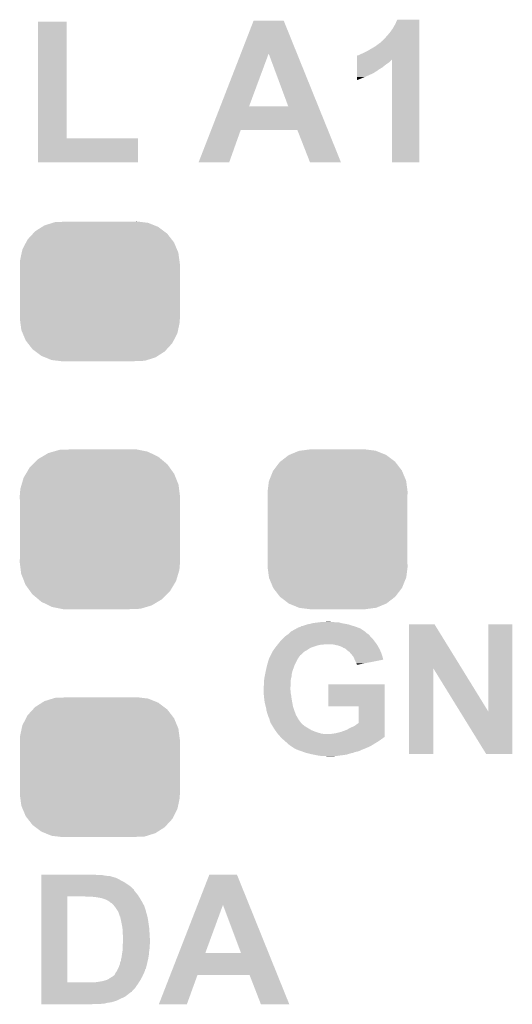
# Model space of a CAD drawing. Extents: x -0.05 to 0.95, y -0.15 to 2.1.
# Tile 24 of 38: x 0.22 to 0.35, y 1.28 to 1.55. Entities that reach past the tile are written whole.
import ezdxf

# ---------------------------------------------------------------- set-up
doc = ezdxf.new("R2010")
doc.units = 0
doc.layers.get('0').update_dxf_attribs({"linetype": 'CONTINUOUS'})
doc.layers.add('PAC1811_CLICK_V100A_GTO', color=14, linetype='CONTINUOUS')
doc.layers.add('PAC1811_CLICK_V100A_GTS', color=12, linetype='CONTINUOUS')

# ---------------------------------------------------------------- blocks, each defined once
blk = doc.blocks.new('CUSTOM_86')
for points in [[(-0.01022, 0.02134), (-0.0075, 0.0217), (0.01036, 0.02134), (0.0075, 0.0217)], [(-0.01555, 0.01838), (-0.01329, 0.02013), (0.01558, 0.01838), (0.01326, 0.02013)], [(-0.01329, 0.02013), (-0.01312, 0.02021), (0.01326, 0.02013), (0.01316, 0.02021)], [(-0.01312, 0.02021), (-0.0105, 0.0213), (0.01316, 0.02021), (0.01045, 0.0213)], [(-0.0105, 0.0213), (-0.01022, 0.02134), (0.01045, 0.0213), (0.01036, 0.02134)], [(-0.01741, 0.01599), (-0.01568, 0.01828), (0.01743, 0.01599), (0.01566, 0.01828)], [(-0.01568, 0.01828), (-0.01555, 0.01838), (0.01566, 0.01828), (0.01558, 0.01838)], [(-0.01858, 0.0132), (-0.01751, 0.01586), (0.0186, 0.0132), (0.01749, 0.01586)], [(-0.01751, 0.01586), (-0.01741, 0.01599), (0.01749, 0.01586), (0.01743, 0.01599)], [(-0.019, 0.0102), (-0.01864, 0.01306), (0.019, 0.0102), (0.01862, 0.01306)], [(-0.01864, 0.01306), (-0.01858, 0.0132), (0.01862, 0.01306), (0.0186, 0.0132)], [(-0.01895, 0.00913), (-0.019, 0.0102), (0.01895, 0.00913), (0.019, 0.0102)], [(-0.01895, -0.00913), (-0.01895, 0.00913), (0.01895, -0.00913), (0.01895, 0.00913)], [(-0.019, -0.0102), (-0.01895, -0.00913), (0.019, -0.0102), (0.01895, -0.00913)], [(-0.01862, -0.01306), (-0.019, -0.0102), (0.01864, -0.01306), (0.019, -0.0102)], [(-0.0186, -0.0132), (-0.01862, -0.01306), (0.01858, -0.0132), (0.01864, -0.01306)], [(-0.01749, -0.01586), (-0.0186, -0.0132), (0.01751, -0.01586), (0.01858, -0.0132)], [(-0.01743, -0.01599), (-0.01749, -0.01586), (0.01741, -0.01599), (0.01751, -0.01586)], [(-0.01566, -0.01828), (-0.01743, -0.01599), (0.01568, -0.01828), (0.01741, -0.01599)], [(-0.01558, -0.01838), (-0.01566, -0.01828), (0.01555, -0.01838), (0.01568, -0.01828)], [(-0.01326, -0.02013), (-0.01558, -0.01838), (0.01329, -0.02013), (0.01555, -0.01838)], [(-0.01316, -0.02021), (-0.01326, -0.02013), (0.01312, -0.02021), (0.01329, -0.02013)], [(-0.01045, -0.0213), (-0.01316, -0.02021), (0.0105, -0.0213), (0.01312, -0.02021)], [(-0.01036, -0.02134), (-0.01045, -0.0213), (0.01022, -0.02134), (0.0105, -0.0213)], [(-0.0075, -0.0217), (-0.01036, -0.02134), (0.0075, -0.0217), (0.01022, -0.02134)]]:
    blk.add_solid(points)
blk = doc.blocks.new('CUSTOM_87')
for points in [[(-0.01277, 0.01864), (-0.01215, 0.01883), (0.01306, 0.01864), (0.01144, 0.01883)], [(-0.01215, 0.01883), (-0.00913, 0.01895), (0.01144, 0.01883), (0.01046, 0.01895)], [(0.00913, 0.01895), (0.01005, 0.019), (0.01046, 0.01895), (0.01005, 0.019)], [(-0.01816, 0.01568), (-0.0176, 0.01631), (0.01828, 0.01568), (0.01745, 0.01631)], [(-0.0176, 0.01631), (-0.01571, 0.01751), (0.01745, 0.01631), (0.01586, 0.01751)], [(-0.01571, 0.01751), (-0.01504, 0.01793), (0.01586, 0.01751), (0.01482, 0.01793)], [(-0.01504, 0.01793), (-0.01277, 0.01864), (0.01482, 0.01793), (0.01306, 0.01864)], [(-0.02004, 0.01329), (-0.01964, 0.01407), (0.02013, 0.01329), (0.01953, 0.01407)], [(-0.01964, 0.01407), (-0.01816, 0.01568), (0.01953, 0.01407), (0.01828, 0.01568)], [(-0.02122, 0.0105), (-0.02102, 0.01138), (0.0213, 0.0105), (0.02093, 0.01138)], [(-0.02102, 0.01138), (-0.02004, 0.01329), (0.02093, 0.01138), (0.02013, 0.01329)], [(-0.0217, 0.0075), (-0.02166, 0.00842), (0.0217, 0.0075), (0.02158, 0.00842)], [(-0.02166, 0.00842), (-0.02122, 0.0105), (0.02158, 0.00842), (0.0213, 0.0105)], [(-0.0217, -0.0075), (-0.0217, 0.0075), (0.0217, -0.0075), (0.0217, 0.0075)], [(-0.02158, -0.00842), (-0.0217, -0.0075), (0.02166, -0.00842), (0.0217, -0.0075)], [(-0.0213, -0.0105), (-0.02158, -0.00842), (0.02122, -0.0105), (0.02166, -0.00842)], [(-0.02093, -0.01138), (-0.0213, -0.0105), (0.02102, -0.01138), (0.02122, -0.0105)], [(-0.02013, -0.01329), (-0.02093, -0.01138), (0.02004, -0.01329), (0.02102, -0.01138)], [(-0.01953, -0.01407), (-0.02013, -0.01329), (0.01964, -0.01407), (0.02004, -0.01329)], [(-0.01828, -0.01568), (-0.01953, -0.01407), (0.01816, -0.01568), (0.01964, -0.01407)], [(-0.01746, -0.01631), (-0.01828, -0.01568), (0.0176, -0.01631), (0.01816, -0.01568)], [(-0.01586, -0.01751), (-0.01746, -0.01631), (0.01571, -0.01751), (0.0176, -0.01631)], [(-0.01482, -0.01793), (-0.01586, -0.01751), (0.01504, -0.01793), (0.01571, -0.01751)], [(-0.01306, -0.01864), (-0.01482, -0.01793), (0.01277, -0.01864), (0.01504, -0.01793)], [(-0.01144, -0.01883), (-0.01306, -0.01864), (0.01215, -0.01883), (0.01277, -0.01864)], [(-0.01046, -0.01895), (-0.01144, -0.01883), (0.00913, -0.01895), (0.01215, -0.01883)], [(-0.01005, -0.019), (-0.01046, -0.01895), (-0.01005, -0.019), (-0.00913, -0.01895)]]:
    blk.add_solid(points)
blk = doc.blocks.new('CUSTOM_88')
for points in [[(-0.01265, 0.02109), (-0.01097, 0.02158), (0.01297, 0.02109), (0.0105, 0.02158)], [(-0.01097, 0.02158), (-0.00777, 0.0217), (0.0105, 0.02158), (0.00991, 0.0217)], [(0.00777, 0.0217), (0.00983, 0.02172), (0.00991, 0.0217), (0.00983, 0.02172)], [(-0.01818, 0.01765), (-0.01679, 0.01905), (0.01831, 0.01765), (0.01664, 0.01905)], [(-0.01679, 0.01905), (-0.01568, 0.0197), (0.01664, 0.01905), (0.01586, 0.0197)], [(-0.01568, 0.0197), (-0.01404, 0.02068), (0.01586, 0.0197), (0.01382, 0.02068)], [(-0.01404, 0.02068), (-0.01265, 0.02109), (0.01382, 0.02068), (0.01297, 0.02109)], [(-0.02007, 0.01505), (-0.01905, 0.01678), (0.02018, 0.01505), (0.01894, 0.01678)], [(-0.01905, 0.01678), (-0.01818, 0.01765), (0.01894, 0.01678), (0.01831, 0.01765)], [(-0.02126, 0.01208), (-0.02068, 0.01403), (0.02135, 0.01208), (0.02058, 0.01403)], [(-0.02068, 0.01403), (-0.02007, 0.01505), (0.02058, 0.01403), (0.02018, 0.01505)], [(-0.02175, 0.0089), (-0.02158, 0.01096), (0.02175, 0.0089), (0.02149, 0.01096)], [(-0.02158, 0.01096), (-0.02126, 0.01208), (0.02149, 0.01096), (0.02135, 0.01208)], [(-0.0217, 0.00777), (-0.02175, 0.0089), (0.0217, 0.00777), (0.02175, 0.0089)], [(-0.0217, -0.00777), (-0.0217, 0.00777), (0.0217, -0.00777), (0.0217, 0.00777)], [(-0.02175, -0.0089), (-0.0217, -0.00779), (0.02175, -0.0089), (0.0217, -0.00779)], [(-0.0217, -0.00779), (-0.0217, -0.00777), (0.0217, -0.00779), (0.0217, -0.00777)], [(-0.02149, -0.01096), (-0.02175, -0.0089), (0.02158, -0.01096), (0.02175, -0.0089)], [(-0.02135, -0.01208), (-0.02149, -0.01096), (0.02126, -0.01208), (0.02158, -0.01096)], [(-0.02058, -0.01403), (-0.02135, -0.01208), (0.02068, -0.01403), (0.02126, -0.01208)], [(-0.02018, -0.01505), (-0.02058, -0.01403), (0.02007, -0.01505), (0.02068, -0.01403)], [(-0.01894, -0.01678), (-0.02018, -0.01505), (0.01905, -0.01678), (0.02007, -0.01505)], [(-0.01831, -0.01765), (-0.01894, -0.01678), (0.01818, -0.01765), (0.01905, -0.01678)], [(-0.01664, -0.01904), (-0.01831, -0.01765), (0.01679, -0.01904), (0.01818, -0.01765)], [(-0.01586, -0.0197), (-0.01664, -0.01904), (0.01568, -0.0197), (0.01679, -0.01904)], [(-0.01382, -0.02068), (-0.01586, -0.0197), (0.01404, -0.02068), (0.01568, -0.0197)], [(-0.01297, -0.02109), (-0.01382, -0.02068), (0.01265, -0.02109), (0.01404, -0.02068)], [(-0.0105, -0.02158), (-0.01297, -0.02109), (0.01097, -0.02158), (0.01265, -0.02109)], [(-0.00991, -0.0217), (-0.0105, -0.02158), (0.00777, -0.0217), (0.01097, -0.02158)], [(-0.00983, -0.02172), (-0.00991, -0.0217), (-0.00983, -0.02172), (-0.00777, -0.0217)]]:
    blk.add_solid(points)

msp = doc.modelspace()

# ---------------------------------------------------------------- linework, layer by layer
at = {"layer": 'PAC1811_CLICK_V100A_GTO'}
for points in [[(0.2238, 1.5142), (0.2238, 1.5459), (0.2316, 1.5142), (0.2316, 1.5459)], [(0.2238, 1.5459), (0.2238, 1.5459), (0.2316, 1.5459), (0.2238, 1.5459)], [(0.27885, 1.5372), (0.2823, 1.5461), (0.29409, 1.5372), (0.2905, 1.5461)], [(0.2823, 1.5461), (0.2823, 1.5461), (0.2905, 1.5461), (0.2823, 1.5461)], [(0.3207, 1.5451), (0.3213, 1.5464), (0.3273, 1.5451), (0.3273, 1.5464)], [(0.3213, 1.5464), (0.3213, 1.5464), (0.3273, 1.5464), (0.3213, 1.5464)], [(0.3192, 1.5428), (0.32, 1.5439), (0.3273, 1.5428), (0.3273, 1.5439)], [(0.32, 1.5439), (0.3207, 1.5451), (0.3273, 1.5439), (0.3273, 1.5451)], [(0.3168, 1.5402), (0.3169, 1.5404), (0.3273, 1.5402), (0.3273, 1.5404)], [(0.3169, 1.5404), (0.3172, 1.5406), (0.3273, 1.5404), (0.3273, 1.5406)], [(0.3172, 1.5406), (0.3178, 1.5412), (0.3273, 1.5406), (0.3273, 1.5412)], [(0.3178, 1.5412), (0.3184, 1.5419), (0.3273, 1.5412), (0.3273, 1.5419)], [(0.3184, 1.5419), (0.3192, 1.5428), (0.3273, 1.5419), (0.3273, 1.5428)], [(0.3122, 1.5374), (0.3132, 1.5379), (0.3273, 1.5374), (0.3273, 1.5379)], [(0.3132, 1.5379), (0.3142, 1.5385), (0.3273, 1.5379), (0.3273, 1.5385)], [(0.3142, 1.5385), (0.3154, 1.5392), (0.3273, 1.5385), (0.3273, 1.5392)], [(0.3154, 1.5392), (0.3166, 1.5401), (0.3273, 1.5392), (0.3273, 1.5401)], [(0.3166, 1.5401), (0.3167, 1.5402), (0.3273, 1.5401), (0.3273, 1.5402)], [(0.2733, 1.5229), (0.27885, 1.5372), (0.2811, 1.5229), (0.2864, 1.5372)], [(0.2917, 1.5229), (0.2864, 1.5372), (0.29986, 1.5229), (0.29409, 1.5372)], [(0.3104, 1.5366), (0.3105, 1.5367), (0.3273, 1.5366), (0.3273, 1.5367)], [(0.3104, 1.5355), (0.3104, 1.5366), (0.3273, 1.5355), (0.3273, 1.5366)], [(0.3104, 1.5349), (0.3104, 1.5355), (0.3192, 1.5349), (0.3198, 1.5355)], [(0.3104, 1.5355), (0.3104, 1.5355), (0.3198, 1.5355), (0.3199, 1.5355)], [(0.3104, 1.5346), (0.3104, 1.5349), (0.3188, 1.5346), (0.3192, 1.5349)], [(0.3107, 1.5367), (0.3115, 1.5371), (0.3273, 1.5367), (0.3273, 1.5371)], [(0.3115, 1.5371), (0.3122, 1.5374), (0.3273, 1.5371), (0.3273, 1.5374)], [(0.3199, 1.5077), (0.3199, 1.5355), (0.3273, 1.5077), (0.3273, 1.5355)], [(0.3104, 1.5343), (0.3104, 1.5346), (0.3183, 1.5343), (0.3188, 1.5346)], [(0.3104, 1.5339), (0.3104, 1.5343), (0.3178, 1.5339), (0.3183, 1.5343)], [(0.3104, 1.5334), (0.3104, 1.5339), (0.3172, 1.5334), (0.3178, 1.5339)], [(0.3104, 1.533), (0.3104, 1.5334), (0.3165, 1.533), (0.3172, 1.5334)], [(0.3104, 1.5325), (0.3104, 1.533), (0.3158, 1.5325), (0.3165, 1.533)], [(0.3104, 1.532), (0.3104, 1.5325), (0.315, 1.532), (0.3158, 1.5325)], [(0.3104, 1.5316), (0.3104, 1.532), (0.3142, 1.5316), (0.315, 1.532)], [(0.3104, 1.5308), (0.3104, 1.5316), (0.3124, 1.5308), (0.3142, 1.5316)], [(0.3104, 1.53), (0.3104, 1.5308), (0.3104, 1.53), (0.3124, 1.5308)], [(0.27078, 1.5164), (0.2733, 1.5229), (0.30249, 1.5164), (0.29986, 1.5229)], [(0.2733, 1.5229), (0.2733, 1.5229), (0.2917, 1.5229), (0.2811, 1.5229)], [(0.2674, 1.5077), (0.27078, 1.5164), (0.2757, 1.5077), (0.2788, 1.5164)], [(0.27078, 1.5164), (0.27078, 1.5164), (0.2788, 1.5164), (0.2942, 1.5164)], [(0.2976, 1.5077), (0.2942, 1.5164), (0.306, 1.5077), (0.30249, 1.5164)], [(0.2238, 1.5077), (0.2238, 1.5142), (0.2509, 1.5077), (0.2509, 1.5142)], [(0.2238, 1.5142), (0.2238, 1.5142), (0.2509, 1.5142), (0.2316, 1.5142)], [(0.306, 1.5077), (0.306, 1.5077), (0.306, 1.5077), (0.2976, 1.5077)], [(0.2976, 1.3823), (0.2983, 1.3825), (0.30733, 1.3823), (0.3062, 1.3825)], [(0.2983, 1.3825), (0.299, 1.3826), (0.3062, 1.3825), (0.30585, 1.3826)], [(0.299, 1.3826), (0.2998, 1.3827), (0.30585, 1.3826), (0.3055, 1.3827)], [(0.2998, 1.3827), (0.3006, 1.3828), (0.3047, 1.3827), (0.3041, 1.3828)], [(0.3006, 1.3828), (0.3025, 1.3829), (0.3035, 1.3828), (0.3031, 1.3829)], [(0.2918, 1.3796), (0.292, 1.3798), (0.3133, 1.3796), (0.313, 1.3798)], [(0.292, 1.3798), (0.2923, 1.3801), (0.313, 1.3798), (0.3127, 1.3801)], [(0.2923, 1.3801), (0.2924, 1.3802), (0.3127, 1.3801), (0.31256, 1.3802)], [(0.2924, 1.3802), (0.29311, 1.3806), (0.31256, 1.3802), (0.312, 1.3806)], [(0.29311, 1.3806), (0.294, 1.3811), (0.312, 1.3806), (0.3112, 1.3811)], [(0.2941, 1.3811), (0.2942, 1.3812), (0.3112, 1.3811), (0.31093, 1.3812)], [(0.2942, 1.3812), (0.2946, 1.3814), (0.31093, 1.3812), (0.3104, 1.3814)], [(0.2946, 1.3814), (0.295, 1.3815), (0.3104, 1.3814), (0.3101, 1.3815)], [(0.295, 1.3815), (0.2953, 1.3817), (0.3101, 1.3815), (0.3095, 1.3817)], [(0.2953, 1.3817), (0.2958, 1.3818), (0.3095, 1.3817), (0.30918, 1.3818)], [(0.2958, 1.3818), (0.2964, 1.382), (0.30918, 1.3818), (0.30854, 1.382)], [(0.2964, 1.382), (0.2969, 1.3822), (0.30854, 1.382), (0.3079, 1.3822)], [(0.2969, 1.3822), (0.2976, 1.3823), (0.3079, 1.3822), (0.30733, 1.3823)], [(0.3245, 1.3702), (0.3245, 1.3822), (0.3388, 1.3702), (0.3314, 1.3822)], [(0.3245, 1.3822), (0.3245, 1.3822), (0.3314, 1.3822), (0.3245, 1.3822)], [(0.346, 1.3585), (0.346, 1.3822), (0.3525, 1.3585), (0.3525, 1.3822)], [(0.346, 1.3822), (0.346, 1.3822), (0.3525, 1.3822), (0.346, 1.3822)], [(0.28916, 1.3771), (0.2894, 1.3774), (0.3155, 1.3771), (0.31526, 1.3774)], [(0.2894, 1.3774), (0.28957, 1.3776), (0.31526, 1.3774), (0.3151, 1.3776)], [(0.28957, 1.3776), (0.2899, 1.378), (0.3151, 1.3776), (0.31483, 1.378)], [(0.2899, 1.378), (0.2901, 1.3782), (0.31483, 1.378), (0.3147, 1.3782)], [(0.2901, 1.3782), (0.2905, 1.3786), (0.3147, 1.3782), (0.3143, 1.3786)], [(0.2905, 1.3786), (0.29098, 1.379), (0.3143, 1.3786), (0.3139, 1.379)], [(0.29098, 1.379), (0.2911, 1.3791), (0.3139, 1.379), (0.31383, 1.3791)], [(0.2911, 1.3791), (0.29152, 1.3794), (0.31383, 1.3791), (0.3136, 1.3794)], [(0.29152, 1.3794), (0.2918, 1.3796), (0.3136, 1.3794), (0.3133, 1.3796)], [(0.2872, 1.3743), (0.28745, 1.3748), (0.2956, 1.3743), (0.2961, 1.3748)], [(0.28745, 1.3748), (0.2875, 1.3749), (0.2961, 1.3748), (0.29628, 1.3749)], [(0.2875, 1.3749), (0.2877, 1.3752), (0.29628, 1.3749), (0.2968, 1.3752)], [(0.2877, 1.3752), (0.288, 1.3756), (0.2968, 1.3752), (0.2974, 1.3756)], [(0.288, 1.3756), (0.28823, 1.3759), (0.2974, 1.3756), (0.298, 1.3759)], [(0.28823, 1.3759), (0.2886, 1.3764), (0.298, 1.3759), (0.2995, 1.3764)], [(0.2886, 1.3764), (0.28868, 1.3765), (0.2995, 1.3764), (0.2998, 1.3765)], [(0.28868, 1.3765), (0.28884, 1.3767), (0.2998, 1.3765), (0.3008, 1.3767)], [(0.28884, 1.3767), (0.28892, 1.3768), (0.3013, 1.3767), (0.3017, 1.3768)], [(0.28892, 1.3768), (0.28916, 1.3771), (0.3157, 1.3768), (0.3155, 1.3771)], [(0.30495, 1.3765), (0.3036, 1.3768), (0.3159, 1.3765), (0.3157, 1.3768)], [(0.3054, 1.3764), (0.30495, 1.3765), (0.31596, 1.3764), (0.3159, 1.3765)], [(0.3062, 1.3761), (0.3054, 1.3764), (0.31613, 1.3761), (0.31596, 1.3764)], [(0.3067, 1.3758), (0.3062, 1.3761), (0.3163, 1.3758), (0.31613, 1.3761)], [(0.3072, 1.3756), (0.3067, 1.3758), (0.3164, 1.3756), (0.3163, 1.3758)], [(0.3075, 1.3753), (0.3072, 1.3756), (0.31655, 1.3753), (0.3164, 1.3756)], [(0.3079, 1.375), (0.3075, 1.3753), (0.3167, 1.375), (0.31655, 1.3753)], [(0.3083, 1.3747), (0.3079, 1.375), (0.31683, 1.3747), (0.3167, 1.375)], [(0.30864, 1.3743), (0.3083, 1.3747), (0.317, 1.3743), (0.31683, 1.3747)], [(0.28612, 1.3716), (0.28626, 1.3721), (0.2937, 1.3716), (0.2939, 1.3721)], [(0.28626, 1.3721), (0.28641, 1.3726), (0.2939, 1.3721), (0.2942, 1.3726)], [(0.28641, 1.3726), (0.2865, 1.3729), (0.2942, 1.3726), (0.29435, 1.3729)], [(0.2865, 1.3729), (0.28655, 1.373), (0.29435, 1.3729), (0.2944, 1.373)], [(0.28655, 1.373), (0.2867, 1.3733), (0.2944, 1.373), (0.2946, 1.3733)], [(0.2867, 1.3733), (0.2868, 1.3735), (0.2946, 1.3733), (0.2948, 1.3735)], [(0.2868, 1.3735), (0.2869, 1.3737), (0.2948, 1.3735), (0.2949, 1.3737)], [(0.2869, 1.3737), (0.28695, 1.3738), (0.2949, 1.3737), (0.295, 1.3738)], [(0.28695, 1.3738), (0.2872, 1.3743), (0.295, 1.3738), (0.2956, 1.3743)], [(0.3089, 1.374), (0.30864, 1.3743), (0.3171, 1.374), (0.317, 1.3743)], [(0.3094, 1.3734), (0.3089, 1.374), (0.3173, 1.3734), (0.3171, 1.374)], [(0.3097, 1.3727), (0.3094, 1.3734), (0.31747, 1.3727), (0.3173, 1.3734)], [(0.30975, 1.3726), (0.3097, 1.3727), (0.3175, 1.3726), (0.31747, 1.3727)], [(0.31, 1.3721), (0.30975, 1.3726), (0.31496, 1.3721), (0.3175, 1.3726)], [(0.3102, 1.3716), (0.31, 1.3721), (0.31242, 1.3716), (0.31496, 1.3721)], [(0.28548, 1.3689), (0.2856, 1.3695), (0.2927, 1.3689), (0.29285, 1.3695)], [(0.2856, 1.3695), (0.28565, 1.3697), (0.29285, 1.3695), (0.2929, 1.3697)], [(0.28565, 1.3697), (0.28581, 1.3704), (0.2929, 1.3697), (0.2932, 1.3704)], [(0.28581, 1.3704), (0.28595, 1.371), (0.2932, 1.3704), (0.2934, 1.371)], [(0.28595, 1.371), (0.286, 1.3712), (0.2934, 1.371), (0.2935, 1.3712)], [(0.286, 1.3712), (0.28612, 1.3716), (0.2935, 1.3712), (0.2937, 1.3716)], [(0.3103, 1.3713), (0.3102, 1.3716), (0.31091, 1.3713), (0.31242, 1.3716)], [(0.3104, 1.3713), (0.3103, 1.3713), (0.3109, 1.3713), (0.31091, 1.3713)], [(0.3104, 1.3712), (0.3104, 1.3713), (0.3104, 1.3712), (0.3109, 1.3713)], [(0.3245, 1.347), (0.3245, 1.3702), (0.3311, 1.347), (0.3311, 1.3702)], [(0.33831, 1.3585), (0.3311, 1.3702), (0.346, 1.3585), (0.3388, 1.3702)], [(0.2851, 1.3667), (0.28517, 1.3671), (0.2924, 1.3667), (0.2924, 1.3671)], [(0.2851, 1.3661), (0.2851, 1.3667), (0.2924, 1.3661), (0.2924, 1.3667)], [(0.28517, 1.3671), (0.2852, 1.3673), (0.2924, 1.3671), (0.29244, 1.3673)], [(0.2852, 1.3673), (0.2853, 1.368), (0.29244, 1.3673), (0.2926, 1.368)], [(0.2853, 1.368), (0.28548, 1.3689), (0.2926, 1.368), (0.2927, 1.3689)], [(0.285, 1.3653), (0.2851, 1.3656), (0.29233, 1.3653), (0.29235, 1.3656)], [(0.285, 1.365), (0.285, 1.3653), (0.2923, 1.365), (0.29233, 1.3653)], [(0.285, 1.3647), (0.285, 1.365), (0.2923, 1.3647), (0.2923, 1.365)], [(0.28502, 1.3644), (0.285, 1.3647), (0.2923, 1.3644), (0.2923, 1.3647)], [(0.28504, 1.364), (0.28502, 1.3644), (0.2924, 1.364), (0.2923, 1.3644)], [(0.28507, 1.3634), (0.28504, 1.364), (0.2924, 1.3634), (0.2924, 1.364)], [(0.2851, 1.3656), (0.2851, 1.3661), (0.29235, 1.3656), (0.2924, 1.3661)], [(0.3026, 1.3599), (0.3026, 1.3659), (0.3179, 1.3599), (0.3179, 1.3659)], [(0.3026, 1.3659), (0.3026, 1.3659), (0.3179, 1.3659), (0.3026, 1.3659)], [(0.28509, 1.3629), (0.28507, 1.3634), (0.2925, 1.3629), (0.2924, 1.3634)], [(0.2851, 1.3628), (0.28509, 1.3629), (0.29251, 1.3628), (0.2925, 1.3629)], [(0.28525, 1.3615), (0.2851, 1.3628), (0.2927, 1.3615), (0.29251, 1.3628)], [(0.2853, 1.3611), (0.28525, 1.3615), (0.29278, 1.3611), (0.2927, 1.3615)], [(0.2856, 1.3599), (0.2853, 1.3611), (0.293, 1.3599), (0.29278, 1.3611)], [(0.2857, 1.3595), (0.2856, 1.3599), (0.29313, 1.3595), (0.293, 1.3599)], [(0.2858, 1.3588), (0.2857, 1.3595), (0.29337, 1.3588), (0.29313, 1.3595)], [(0.28591, 1.3584), (0.2858, 1.3588), (0.2935, 1.3584), (0.29337, 1.3588)], [(0.286, 1.3581), (0.28591, 1.3584), (0.29361, 1.3581), (0.2935, 1.3584)], [(0.3108, 1.3554), (0.3108, 1.3599), (0.3179, 1.3554), (0.3179, 1.3599)], [(0.3454, 1.347), (0.33831, 1.3585), (0.3525, 1.347), (0.3525, 1.3585)], [(0.28617, 1.3576), (0.286, 1.3581), (0.2938, 1.3576), (0.29361, 1.3581)], [(0.2864, 1.3569), (0.28617, 1.3576), (0.2942, 1.3569), (0.2938, 1.3576)], [(0.2866, 1.3565), (0.2864, 1.3569), (0.29443, 1.3565), (0.2942, 1.3569)], [(0.28668, 1.3562), (0.2866, 1.3565), (0.2946, 1.3562), (0.29443, 1.3565)], [(0.2867, 1.3561), (0.28668, 1.3562), (0.29468, 1.3561), (0.2946, 1.3562)], [(0.28687, 1.3556), (0.2867, 1.3561), (0.2951, 1.3556), (0.29468, 1.3561)], [(0.2869, 1.3555), (0.28687, 1.3556), (0.2951, 1.3555), (0.2951, 1.3556)], [(0.287, 1.3553), (0.2869, 1.3555), (0.2953, 1.3553), (0.2951, 1.3555)], [(0.28718, 1.355), (0.287, 1.3553), (0.2956, 1.355), (0.2953, 1.3553)], [(0.2873, 1.3548), (0.28718, 1.355), (0.2959, 1.3548), (0.2956, 1.355)], [(0.28748, 1.3545), (0.2873, 1.3548), (0.2962, 1.3545), (0.2959, 1.3548)], [(0.2876, 1.3543), (0.28748, 1.3545), (0.2966, 1.3543), (0.2962, 1.3545)], [(0.2879, 1.3538), (0.2876, 1.3543), (0.29743, 1.3538), (0.2966, 1.3543)], [(0.28819, 1.3534), (0.2879, 1.3538), (0.2981, 1.3534), (0.29743, 1.3538)], [(0.28854, 1.3529), (0.28819, 1.3534), (0.2994, 1.3529), (0.2981, 1.3534)], [(0.3061, 1.353), (0.3069, 1.3533), (0.3179, 1.353), (0.3179, 1.3533)], [(0.307, 1.3533), (0.3072, 1.3534), (0.3179, 1.3533), (0.3179, 1.3534)], [(0.3072, 1.3534), (0.3077, 1.3536), (0.3179, 1.3534), (0.3179, 1.3536)], [(0.3077, 1.3536), (0.3082, 1.3539), (0.3179, 1.3536), (0.3179, 1.3539)], [(0.3082, 1.3539), (0.3088, 1.3542), (0.3179, 1.3539), (0.3179, 1.3542)], [(0.3088, 1.3542), (0.3095, 1.3545), (0.3179, 1.3542), (0.3179, 1.3545)], [(0.3095, 1.3545), (0.3101, 1.3549), (0.3179, 1.3545), (0.3179, 1.3549)], [(0.3101, 1.3549), (0.3108, 1.3554), (0.3179, 1.3549), (0.3179, 1.3554)], [(0.28883, 1.3525), (0.28854, 1.3529), (0.3008, 1.3525), (0.2994, 1.3529)], [(0.2889, 1.3524), (0.28883, 1.3525), (0.3016, 1.3524), (0.3008, 1.3525)], [(0.28954, 1.3517), (0.2889, 1.3524), (0.3179, 1.3517), (0.3179, 1.3524)], [(0.28972, 1.3515), (0.28954, 1.3517), (0.3177, 1.3515), (0.3179, 1.3517)], [(0.28981, 1.3514), (0.28972, 1.3515), (0.3175, 1.3514), (0.3177, 1.3515)], [(0.2899, 1.3513), (0.28981, 1.3514), (0.3174, 1.3513), (0.3175, 1.3514)], [(0.29001, 1.3512), (0.2899, 1.3513), (0.3173, 1.3512), (0.3174, 1.3513)], [(0.29023, 1.351), (0.29001, 1.3512), (0.317, 1.351), (0.3173, 1.3512)], [(0.29079, 1.3505), (0.29023, 1.351), (0.3163, 1.3505), (0.317, 1.351)], [(0.2909, 1.3504), (0.29079, 1.3505), (0.31613, 1.3504), (0.3163, 1.3505)], [(0.2914, 1.35), (0.2909, 1.3504), (0.31547, 1.35), (0.31613, 1.3504)], [(0.3032, 1.3524), (0.3038, 1.3525), (0.3179, 1.3524), (0.3179, 1.3525)], [(0.3038, 1.3525), (0.3045, 1.3526), (0.3179, 1.3525), (0.3179, 1.3526)], [(0.3045, 1.3526), (0.3061, 1.353), (0.3179, 1.3526), (0.3179, 1.353)], [(0.2915, 1.3499), (0.2914, 1.35), (0.3153, 1.3499), (0.31547, 1.35)], [(0.2918, 1.3496), (0.2915, 1.3499), (0.31483, 1.3496), (0.3153, 1.3499)], [(0.2922, 1.3493), (0.2918, 1.3496), (0.31436, 1.3493), (0.31483, 1.3496)], [(0.29235, 1.3492), (0.2922, 1.3493), (0.3142, 1.3492), (0.31436, 1.3493)], [(0.2928, 1.3489), (0.29235, 1.3492), (0.31355, 1.3489), (0.3142, 1.3492)], [(0.293, 1.3487), (0.2928, 1.3489), (0.31312, 1.3487), (0.31355, 1.3489)], [(0.2932, 1.3486), (0.2931, 1.3487), (0.3129, 1.3486), (0.31312, 1.3487)], [(0.294, 1.3482), (0.2932, 1.3486), (0.3119, 1.3482), (0.3129, 1.3486)], [(0.29453, 1.348), (0.294, 1.3482), (0.3114, 1.348), (0.3119, 1.3482)], [(0.2948, 1.3479), (0.29453, 1.348), (0.3112, 1.3479), (0.3114, 1.348)], [(0.29508, 1.3478), (0.2948, 1.3479), (0.311, 1.3478), (0.3112, 1.3479)], [(0.29537, 1.3477), (0.29508, 1.3478), (0.3107, 1.3477), (0.311, 1.3478)], [(0.29565, 1.3476), (0.29537, 1.3477), (0.3103, 1.3476), (0.3107, 1.3477)], [(0.29593, 1.3475), (0.29565, 1.3476), (0.3098, 1.3475), (0.3103, 1.3476)], [(0.2965, 1.3473), (0.29593, 1.3475), (0.3093, 1.3473), (0.3098, 1.3475)], [(0.2969, 1.3472), (0.2965, 1.3473), (0.3088, 1.3472), (0.3093, 1.3473)], [(0.2981, 1.3469), (0.2969, 1.3472), (0.30782, 1.3469), (0.3088, 1.3472)], [(0.2986, 1.3468), (0.2981, 1.3469), (0.3075, 1.3468), (0.30782, 1.3469)], [(0.2996, 1.3466), (0.2986, 1.3468), (0.306, 1.3466), (0.3075, 1.3468)], [(0.3003, 1.3465), (0.2996, 1.3466), (0.30525, 1.3465), (0.306, 1.3466)], [(0.3009, 1.3464), (0.3003, 1.3465), (0.3045, 1.3464), (0.30525, 1.3465)], [(0.3023, 1.3463), (0.302, 1.3464), (0.3029, 1.3463), (0.3045, 1.3464)], [(0.2247, 1.3141), (0.2247, 1.3142), (0.2401, 1.3141), (0.2392, 1.3142)], [(0.2247, 1.3139), (0.2247, 1.3141), (0.2423, 1.3139), (0.2412, 1.3141)], [(0.2247, 1.3138), (0.2247, 1.3139), (0.2434, 1.3138), (0.2423, 1.3139)], [(0.2247, 1.3135), (0.2247, 1.3138), (0.2444, 1.3135), (0.2434, 1.3138)], [(0.2247, 1.3134), (0.2247, 1.3135), (0.2447, 1.3134), (0.2445, 1.3135)], [(0.2247, 1.3135), (0.2247, 1.3135), (0.2445, 1.3135), (0.2444, 1.3135)], [(0.2247, 1.3131), (0.2247, 1.3134), (0.2455, 1.3131), (0.2449, 1.3134)], [(0.2247, 1.3134), (0.2247, 1.3134), (0.2449, 1.3134), (0.2447, 1.3134)], [(0.2247, 1.3127), (0.2247, 1.3131), (0.2462, 1.3127), (0.2455, 1.3131)], [(0.26711, 1.306), (0.2703, 1.3142), (0.28111, 1.306), (0.2778, 1.3142)], [(0.2703, 1.3142), (0.2703, 1.3142), (0.2778, 1.3142), (0.2703, 1.3142)], [(0.2247, 1.3123), (0.2247, 1.3127), (0.247, 1.3123), (0.2462, 1.3127)], [(0.2247, 1.3111), (0.2247, 1.3123), (0.2488, 1.3111), (0.247, 1.3123)], [(0.2247, 1.3103), (0.2247, 1.3111), (0.2497, 1.3103), (0.2488, 1.3111)], [(0.2247, 1.3102), (0.2247, 1.3103), (0.2498, 1.3102), (0.2497, 1.3103)], [(0.2247, 1.3098), (0.2247, 1.3102), (0.25, 1.3098), (0.2498, 1.3102)], [(0.2247, 1.3093), (0.2247, 1.3098), (0.2504, 1.3093), (0.25, 1.3098)], [(0.2247, 1.3087), (0.2247, 1.3093), (0.2509, 1.3087), (0.2504, 1.3093)], [(0.2247, 1.3083), (0.2247, 1.3087), (0.25115, 1.3083), (0.2509, 1.3087)], [(0.2247, 1.285), (0.2247, 1.3083), (0.2318, 1.285), (0.2318, 1.3083)], [(0.2371, 1.3082), (0.2365, 1.3083), (0.25121, 1.3082), (0.25115, 1.3083)], [(0.2392, 1.3081), (0.2387, 1.3082), (0.25128, 1.3081), (0.25121, 1.3082)], [(0.2401, 1.308), (0.2395, 1.3081), (0.25134, 1.308), (0.25128, 1.3081)], [(0.2407, 1.3079), (0.2405, 1.308), (0.2514, 1.3079), (0.25134, 1.308)], [(0.2415, 1.3077), (0.2408, 1.3079), (0.25152, 1.3077), (0.2514, 1.3079)], [(0.2421, 1.3075), (0.2415, 1.3077), (0.25164, 1.3075), (0.25152, 1.3077)], [(0.2427, 1.3072), (0.2421, 1.3075), (0.25182, 1.3072), (0.25164, 1.3075)], [(0.2432, 1.3069), (0.2427, 1.3072), (0.252, 1.3069), (0.25182, 1.3072)], [(0.2435, 1.3066), (0.2432, 1.3069), (0.25216, 1.3066), (0.252, 1.3069)], [(0.2439, 1.3064), (0.2435, 1.3066), (0.25227, 1.3064), (0.25216, 1.3066)], [(0.2441, 1.3062), (0.2439, 1.3064), (0.25238, 1.3062), (0.25227, 1.3064)], [(0.24442, 1.3058), (0.2441, 1.3062), (0.2526, 1.3058), (0.25238, 1.3062)], [(0.2449, 1.3052), (0.24442, 1.3058), (0.2528, 1.3052), (0.2526, 1.3058)], [(0.2453, 1.3046), (0.2449, 1.3052), (0.253, 1.3046), (0.2528, 1.3052)], [(0.26201, 1.2929), (0.26711, 1.306), (0.2692, 1.2929), (0.274, 1.306)], [(0.2789, 1.2929), (0.274, 1.306), (0.28639, 1.2929), (0.28111, 1.306)], [(0.24536, 1.3045), (0.2453, 1.3046), (0.253, 1.3045), (0.253, 1.3046)], [(0.24542, 1.3044), (0.24536, 1.3045), (0.2531, 1.3044), (0.253, 1.3045)], [(0.24554, 1.3042), (0.24542, 1.3044), (0.2531, 1.3042), (0.2531, 1.3044)], [(0.2456, 1.3041), (0.24554, 1.3042), (0.25313, 1.3041), (0.2531, 1.3042)], [(0.2458, 1.3036), (0.2456, 1.3041), (0.2533, 1.3036), (0.25313, 1.3041)], [(0.2459, 1.3032), (0.2458, 1.3036), (0.2534, 1.3032), (0.2533, 1.3036)], [(0.246, 1.3029), (0.2459, 1.3032), (0.25348, 1.3029), (0.2534, 1.3032)], [(0.2461, 1.3028), (0.2461, 1.3029), (0.2535, 1.3028), (0.25348, 1.3029)], [(0.24621, 1.3023), (0.2461, 1.3028), (0.2536, 1.3023), (0.2535, 1.3028)], [(0.2463, 1.3019), (0.24621, 1.3023), (0.25367, 1.3019), (0.2536, 1.3023)], [(0.24634, 1.3017), (0.2463, 1.3019), (0.2537, 1.3017), (0.25367, 1.3019)], [(0.24648, 1.301), (0.24634, 1.3017), (0.2538, 1.301), (0.2537, 1.3017)], [(0.2466, 1.3004), (0.24648, 1.301), (0.2539, 1.3004), (0.2538, 1.301)], [(0.2467, 1.2999), (0.2466, 1.3004), (0.25396, 1.2999), (0.2539, 1.3004)], [(0.24673, 1.2996), (0.2467, 1.2999), (0.254, 1.2996), (0.25396, 1.2999)], [(0.2468, 1.2989), (0.24673, 1.2996), (0.25404, 1.2989), (0.254, 1.2996)], [(0.2468, 1.298), (0.2468, 1.2989), (0.2541, 1.298), (0.25404, 1.2989)], [(0.2469, 1.2976), (0.2468, 1.298), (0.25412, 1.2976), (0.2541, 1.298)], [(0.2469, 1.2966), (0.2469, 1.2976), (0.25418, 1.2966), (0.25412, 1.2976)], [(0.2468, 1.2951), (0.24683, 1.2955), (0.2541, 1.2951), (0.2542, 1.2955)], [(0.2468, 1.2942), (0.2468, 1.2951), (0.2541, 1.2942), (0.2541, 1.2951)], [(0.24683, 1.2955), (0.24688, 1.2963), (0.2542, 1.2955), (0.2542, 1.2963)], [(0.24688, 1.2963), (0.2469, 1.2966), (0.2542, 1.2963), (0.25418, 1.2966)], [(0.24636, 1.2913), (0.2465, 1.2918), (0.2537, 1.2913), (0.25378, 1.2918)], [(0.2465, 1.2918), (0.24658, 1.2925), (0.25378, 1.2918), (0.2539, 1.2925)], [(0.24658, 1.2925), (0.2466, 1.2927), (0.2539, 1.2925), (0.25392, 1.2927)], [(0.2466, 1.2927), (0.24678, 1.2937), (0.25392, 1.2927), (0.254, 1.2937)], [(0.24678, 1.2937), (0.2468, 1.2938), (0.254, 1.2937), (0.25402, 1.2938)], [(0.2468, 1.2938), (0.2468, 1.2942), (0.25402, 1.2938), (0.2541, 1.2942)], [(0.25971, 1.287), (0.26201, 1.2929), (0.28877, 1.287), (0.28639, 1.2929)], [(0.26201, 1.2929), (0.26201, 1.2929), (0.2789, 1.2929), (0.2692, 1.2929)], [(0.24559, 1.2888), (0.2458, 1.2893), (0.2531, 1.2888), (0.25322, 1.2893)], [(0.2458, 1.2893), (0.24606, 1.29), (0.25322, 1.2893), (0.2534, 1.29)], [(0.24606, 1.29), (0.2461, 1.2901), (0.2534, 1.29), (0.25342, 1.2901)], [(0.2461, 1.2904), (0.2463, 1.2908), (0.25349, 1.2904), (0.25358, 1.2908)], [(0.2461, 1.2901), (0.2461, 1.2904), (0.25342, 1.2901), (0.25349, 1.2904)], [(0.2463, 1.2911), (0.24636, 1.2913), (0.25365, 1.2911), (0.2537, 1.2913)], [(0.2463, 1.2908), (0.2463, 1.2911), (0.25358, 1.2908), (0.25365, 1.2911)], [(0.2433, 1.2861), (0.24397, 1.2865), (0.25188, 1.2861), (0.2521, 1.2865)], [(0.24397, 1.2865), (0.2443, 1.2867), (0.2521, 1.2865), (0.25219, 1.2867)], [(0.2443, 1.2868), (0.2445, 1.2869), (0.25223, 1.2868), (0.25228, 1.2869)], [(0.2443, 1.2867), (0.2443, 1.2868), (0.25219, 1.2867), (0.25223, 1.2868)], [(0.2445, 1.2869), (0.2447, 1.2872), (0.25228, 1.2869), (0.25241, 1.2872)], [(0.2447, 1.2872), (0.2448, 1.2874), (0.25241, 1.2872), (0.2525, 1.2874)], [(0.2448, 1.2874), (0.2449, 1.2876), (0.2525, 1.2874), (0.2526, 1.2876)], [(0.2449, 1.2876), (0.24505, 1.2878), (0.2526, 1.2876), (0.2527, 1.2878)], [(0.24505, 1.2878), (0.2452, 1.288), (0.2527, 1.2878), (0.25277, 1.288)], [(0.2452, 1.288), (0.2454, 1.2884), (0.25277, 1.288), (0.2529, 1.2884)], [(0.2454, 1.2884), (0.2455, 1.2886), (0.2529, 1.2884), (0.253, 1.2886)], [(0.2455, 1.2886), (0.24554, 1.2887), (0.253, 1.2886), (0.2531, 1.2887)], [(0.24554, 1.2887), (0.24559, 1.2888), (0.2531, 1.2887), (0.2531, 1.2888)], [(0.2566, 1.279), (0.25971, 1.287), (0.2642, 1.279), (0.2671, 1.287)], [(0.25971, 1.287), (0.25971, 1.287), (0.2671, 1.287), (0.2812, 1.287)], [(0.2843, 1.279), (0.2812, 1.287), (0.292, 1.279), (0.28877, 1.287)], [(0.2247, 1.2845), (0.2247, 1.285), (0.2509, 1.2845), (0.25122, 1.285)], [(0.2247, 1.285), (0.2247, 1.285), (0.2395, 1.285), (0.2318, 1.285)], [(0.2247, 1.2835), (0.2247, 1.2845), (0.2502, 1.2835), (0.2509, 1.2845)], [(0.2395, 1.285), (0.2402, 1.2851), (0.25122, 1.285), (0.25128, 1.2851)], [(0.2402, 1.2851), (0.2414, 1.2853), (0.25128, 1.2851), (0.25141, 1.2853)], [(0.2415, 1.2853), (0.2417, 1.2854), (0.25141, 1.2853), (0.25147, 1.2854)], [(0.2417, 1.2854), (0.242, 1.2855), (0.25147, 1.2854), (0.25154, 1.2855)], [(0.242, 1.2855), (0.2424, 1.2856), (0.25154, 1.2855), (0.2516, 1.2856)], [(0.2424, 1.2856), (0.2429, 1.2858), (0.2516, 1.2856), (0.25171, 1.2858)], [(0.2429, 1.2858), (0.2433, 1.2861), (0.25171, 1.2858), (0.25188, 1.2861)], [(0.2247, 1.2825), (0.2247, 1.2835), (0.2493, 1.2825), (0.2502, 1.2835)], [(0.2247, 1.2824), (0.2247, 1.2825), (0.2492, 1.2824), (0.2493, 1.2825)], [(0.2247, 1.2822), (0.2247, 1.2824), (0.2489, 1.2822), (0.2492, 1.2824)], [(0.2247, 1.2819), (0.2247, 1.2822), (0.2485, 1.2819), (0.2489, 1.2822)], [(0.2247, 1.2815), (0.2247, 1.2819), (0.248, 1.2815), (0.2485, 1.2819)], [(0.2247, 1.281), (0.2247, 1.2815), (0.2473, 1.281), (0.248, 1.2815)], [(0.2247, 1.2806), (0.2247, 1.281), (0.2464, 1.2806), (0.2473, 1.281)], [(0.2247, 1.2801), (0.2247, 1.2806), (0.2454, 1.2801), (0.2464, 1.2806)], [(0.2247, 1.2797), (0.2247, 1.2801), (0.2443, 1.2797), (0.2454, 1.2801)], [(0.2247, 1.2796), (0.2247, 1.2797), (0.2439, 1.2796), (0.2441, 1.2797)], [(0.2247, 1.2797), (0.2247, 1.2797), (0.2441, 1.2797), (0.2443, 1.2797)], [(0.2247, 1.2795), (0.2247, 1.2796), (0.2433, 1.2795), (0.2439, 1.2796)], [(0.2247, 1.2794), (0.2247, 1.2795), (0.2426, 1.2794), (0.2433, 1.2795)], [(0.2247, 1.2792), (0.2247, 1.2794), (0.2418, 1.2792), (0.2426, 1.2794)], [(0.2247, 1.2791), (0.2247, 1.2792), (0.2407, 1.2791), (0.2418, 1.2792)], [(0.2247, 1.279), (0.2247, 1.2791), (0.23801, 1.279), (0.2394, 1.2791)], [(0.238, 1.279), (0.2247, 1.279), (0.238, 1.279), (0.23801, 1.279)], [(0.292, 1.279), (0.292, 1.279), (0.292, 1.279), (0.2843, 1.279)]]:
    msp.add_solid(points, dxfattribs=at)

# ---------------------------------------------------------------- block references
at = {"layer": 'PAC1811_CLICK_V100A_GTS'}
for name, p in [('CUSTOM_87', (0.2406, 1.4726)), ('CUSTOM_88', (0.2406, 1.408)), ('CUSTOM_86', (0.3051, 1.408)), ('CUSTOM_87', (0.2406, 1.3434))]:
    msp.add_blockref(name, p, dxfattribs=at)

doc.saveas('drawing.dxf')
